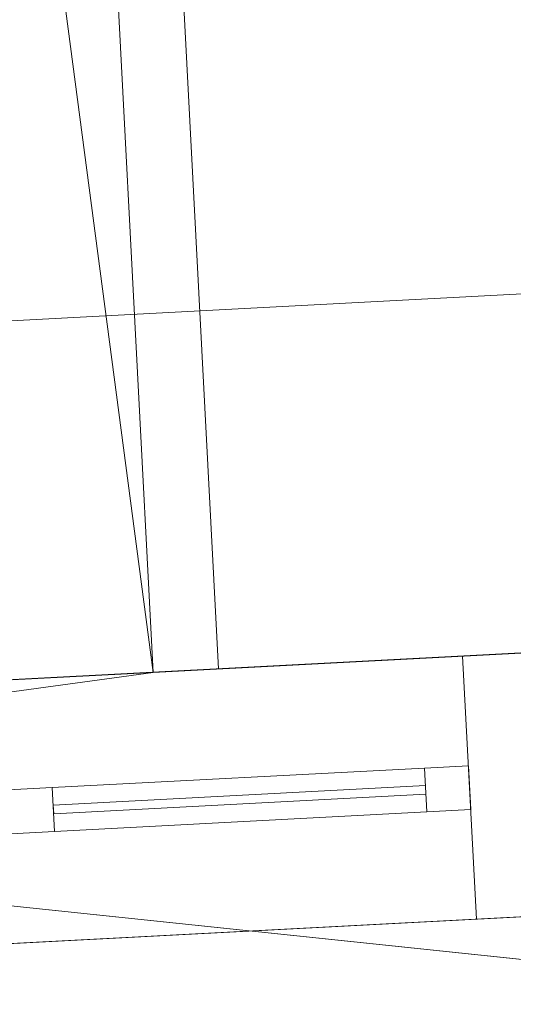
# Model space of a CAD drawing. Header units: millimetres. Extents: x -430348 to -225823, y -86243 to 5084.
# Tile 159 of 256: x -400804 to -400241, y -57052 to -55931. Entities that reach past the tile are written whole.
import ezdxf

# ---------------------------------------------------------------- set-up
doc = ezdxf.new("R2010")
doc.units = ezdxf.units.MM
for name, color, linetype, lineweight in [('A-GLAZ-CURT', 52, 'Continuous', 9), ('A-GLAZ-CWMG', 51, 'Continuous', 9), ('A-ROOF', 132, 'Continuous', 9), ('A-WALL', 113, 'Continuous', 9)]:
    doc.layers.add(name, color=color, linetype=linetype, lineweight=lineweight)

# ---------------------------------------------------------------- blocks, each defined once
blk = doc.blocks.new('System Panel - Glazed-566668-_3D_ Copy 1')
at = {"layer": 'A-GLAZ-CURT', "transparency": 33554471}
mesh = blk.add_polyface(dxfattribs=at)
corners = [(-212.5, 5), (-212.5, 5, 910), (-212.5, 5, 1100), (212.5, 5, 1100), (212.5, 5, 910), (212.5, 5)]
mesh.append_faces([[corners[k] for k in face] for face in [(3, 4, 1, 2)]], dxfattribs={"vtx1": -1})
mesh.append_faces([[corners[k] for k in face] for face in [(4, 5, 0, 1)]], dxfattribs={"vtx3": -1})
mesh = blk.add_polyface(dxfattribs=at)
corners = [(212.5, -5), (-212.5, -5), (-212.5, 5), (212.5, 5)]
mesh.append_faces([[corners[k] for k in face] for face in [(3, 0, 1, 2)]])
mesh = blk.add_polyface(dxfattribs=at)
corners = [(-212.5, -5, 1100), (212.5, -5, 1100), (212.5, 5, 1100), (-212.5, 5, 1100)]
mesh.append_faces([[corners[k] for k in face] for face in [(3, 0, 1, 2)]])
mesh = blk.add_polyface(dxfattribs=at)
corners = [(-212.5, -5, 910), (-212.5, -5, 1100), (-212.5, 5, 1100), (-212.5, 5, 910)]
mesh.append_faces([[corners[k] for k in face] for face in [(0, 1, 2, 3)]])
mesh = blk.add_polyface(dxfattribs=at)
corners = [(-212.5, -5), (-212.5, -5, 910), (-212.5, 5, 910), (-212.5, 5)]
mesh.append_faces([[corners[k] for k in face] for face in [(0, 1, 2, 3)]])
mesh = blk.add_polyface(dxfattribs=at)
corners = [(212.5, -5, 910), (212.5, -5), (212.5, 5), (212.5, 5, 910)]
mesh.append_faces([[corners[k] for k in face] for face in [(0, 1, 2, 3)]])
mesh = blk.add_polyface(dxfattribs=at)
corners = [(212.5, -5, 1100), (212.5, -5, 910), (212.5, 5, 910), (212.5, 5, 1100)]
mesh.append_faces([[corners[k] for k in face] for face in [(0, 1, 2, 3)]])
mesh = blk.add_polyface(dxfattribs=at)
corners = [(-212.5, -5), (212.5, -5), (212.5, -5, 910), (212.5, -5, 1100), (-212.5, -5, 1100), (-212.5, -5, 910)]
mesh.append_faces([[corners[k] for k in face] for face in [(4, 5, 2, 3)]], dxfattribs={"vtx1": -1})
mesh.append_faces([[corners[k] for k in face] for face in [(5, 0, 1, 2)]], dxfattribs={"vtx3": -1})
blk = doc.blocks.new('Rectangular Mullion - 50mm x 50mm-566687-_3D_ Copy 1')
at = {"layer": 'A-GLAZ-CWMG'}
mesh = blk.add_polyface(dxfattribs=at)
corners = [(0, 25), (-50, 25), (-50, -25), (0, -25)]
mesh.append_faces([[corners[k] for k in face] for face in [(2, 3, 0, 1)]])
mesh = blk.add_polyface(dxfattribs=at)
corners = [(-50, 25), (0, 25), (0, 25, -240), (-50, 25, -240)]
mesh.append_faces([[corners[k] for k in face] for face in [(0, 1, 2, 3)]])
mesh = blk.add_polyface(dxfattribs=at)
corners = [(-50, -25), (-50, 25), (-50, 25, -240), (-50, -25, -240)]
mesh.append_faces([[corners[k] for k in face] for face in [(0, 1, 2, 3)]])
mesh = blk.add_polyface(dxfattribs=at)
corners = [(0, 25), (0, -25), (0, -25, -240), (0, 25, -240)]
mesh.append_faces([[corners[k] for k in face] for face in [(0, 1, 2, 3)]])
mesh = blk.add_polyface(dxfattribs=at)
corners = [(0, -25), (-50, -25), (-50, -25, -240), (0, -25, -240)]
mesh.append_faces([[corners[k] for k in face] for face in [(0, 1, 2, 3)]])
blk = doc.blocks.new('Rectangular Mullion - 50mm x 50mm-286071-_3D_ Copy 1')
at = {"layer": 'A-GLAZ-CWMG'}
mesh = blk.add_polyface(dxfattribs=at)
corners = [(0, 25), (-50, 25), (-50, -25), (0, -25)]
mesh.append_faces([[corners[k] for k in face] for face in [(2, 3, 0, 1)]])
mesh = blk.add_polyface(dxfattribs=at)
corners = [(0, 25, -425), (0, -25, -425), (-50, -25, -425), (-50, 25, -425)]
mesh.append_faces([[corners[k] for k in face] for face in [(0, 1, 2, 3)]])
mesh = blk.add_polyface(dxfattribs=at)
corners = [(-50, 25), (0, 25), (0, 25, -425), (-50, 25, -425)]
mesh.append_faces([[corners[k] for k in face] for face in [(0, 1, 2, 3)]])
mesh = blk.add_polyface(dxfattribs=at)
corners = [(-50, -25), (-50, 25), (-50, 25, -425), (-50, -25, -425)]
mesh.append_faces([[corners[k] for k in face] for face in [(0, 1, 2, 3)]])
mesh = blk.add_polyface(dxfattribs=at)
corners = [(0, 25), (0, -25), (0, -25, -425), (0, 25, -425)]
mesh.append_faces([[corners[k] for k in face] for face in [(0, 1, 2, 3)]])
mesh = blk.add_polyface(dxfattribs=at)
corners = [(0, -25), (-50, -25), (-50, -25, -425), (0, -25, -425)]
mesh.append_faces([[corners[k] for k in face] for face in [(0, 1, 2, 3)]])
blk = doc.blocks.new('Rectangular Mullion - 50mm x 50mm-566653-_3D_ Copy 1')
at = {"layer": 'A-GLAZ-CWMG'}
mesh = blk.add_polyface(dxfattribs=at)
corners = [(25, 25), (-25, 25), (-25, -25), (25, -25)]
mesh.append_faces([[corners[k] for k in face] for face in [(2, 3, 0, 1)]])
mesh = blk.add_polyface(dxfattribs=at)
corners = [(-25, 25), (25, 25), (25, 25, -960), (-25, 25, -960)]
mesh.append_faces([[corners[k] for k in face] for face in [(0, 1, 2, 3)]])
mesh = blk.add_polyface(dxfattribs=at)
corners = [(-25, -25), (-25, 25), (-25, 25, -960), (-25, -25, -960)]
mesh.append_faces([[corners[k] for k in face] for face in [(0, 1, 2, 3)]])
mesh = blk.add_polyface(dxfattribs=at)
corners = [(25, 25), (25, -25), (25, -25, -960), (25, 25, -960)]
mesh.append_faces([[corners[k] for k in face] for face in [(0, 1, 2, 3)]])
mesh = blk.add_polyface(dxfattribs=at)
corners = [(25, -25), (-25, -25), (-25, -25, -960), (25, -25, -960)]
mesh.append_faces([[corners[k] for k in face] for face in [(0, 1, 2, 3)]])
blk = doc.blocks.new('Rectangular Mullion - 50mm x 50mm-286072-_3D_ Copy 1')
at = {"layer": 'A-GLAZ-CWMG'}
mesh = blk.add_polyface(dxfattribs=at)
corners = [(0, 25), (-50, 25), (-50, -25), (0, -25)]
mesh.append_faces([[corners[k] for k in face] for face in [(3, 0, 1, 2)]])
mesh = blk.add_polyface(dxfattribs=at)
corners = [(0, 25, -425), (0, -25, -425), (-50, -25, -425), (-50, 25, -425)]
mesh.append_faces([[corners[k] for k in face] for face in [(3, 0, 1, 2)]])
mesh = blk.add_polyface(dxfattribs=at)
corners = [(-50, 25), (0, 25), (0, 25, -425), (-50, 25, -425)]
mesh.append_faces([[corners[k] for k in face] for face in [(0, 1, 2, 3)]])
mesh = blk.add_polyface(dxfattribs=at)
corners = [(-50, -25), (-50, 25), (-50, 25, -425), (-50, -25, -425)]
mesh.append_faces([[corners[k] for k in face] for face in [(0, 1, 2, 3)]])
mesh = blk.add_polyface(dxfattribs=at)
corners = [(0, 25), (0, -25), (0, -25, -425), (0, 25, -425)]
mesh.append_faces([[corners[k] for k in face] for face in [(0, 1, 2, 3)]])
mesh = blk.add_polyface(dxfattribs=at)
corners = [(0, -25), (-50, -25), (-50, -25, -425), (0, -25, -425)]
mesh.append_faces([[corners[k] for k in face] for face in [(0, 1, 2, 3)]])
blk = doc.blocks.new('Rectangular Mullion - 50mm x 50mm-566688-_3D_ Copy 1')
at = {"layer": 'A-GLAZ-CWMG'}
mesh = blk.add_polyface(dxfattribs=at)
corners = [(0, 25, -960), (0, -25, -960), (-50, -25, -960), (-50, 25, -960)]
mesh.append_faces([[corners[k] for k in face] for face in [(0, 1, 2, 3)]])
mesh = blk.add_polyface(dxfattribs=at)
corners = [(-50, 25), (0, 25), (0, 25, -960), (-50, 25, -960)]
mesh.append_faces([[corners[k] for k in face] for face in [(0, 1, 2, 3)]])
mesh = blk.add_polyface(dxfattribs=at)
corners = [(-50, -25), (-50, 25), (-50, 25, -960), (-50, -25, -960)]
mesh.append_faces([[corners[k] for k in face] for face in [(0, 1, 2, 3)]])
mesh = blk.add_polyface(dxfattribs=at)
corners = [(0, 25), (0, -25), (0, -25, -960), (0, 25, -960)]
mesh.append_faces([[corners[k] for k in face] for face in [(0, 1, 2, 3)]])
mesh = blk.add_polyface(dxfattribs=at)
corners = [(0, -25), (-50, -25), (-50, -25, -960), (0, -25, -960)]
mesh.append_faces([[corners[k] for k in face] for face in [(0, 1, 2, 3)]])
blk = doc.blocks.new('Rectangular Mullion - 50mm x 50mm-531375-_3D_ Copy 1')
at = {"layer": 'A-GLAZ-CWMG'}
mesh = blk.add_polyface(dxfattribs=at)
corners = [(25, 25, -240), (25, -25, -240), (-25, -25, -240), (-25, 25, -240)]
mesh.append_faces([[corners[k] for k in face] for face in [(0, 1, 2, 3)]])
mesh = blk.add_polyface(dxfattribs=at)
corners = [(-25, 25), (25, 25), (25, 25, -240), (-25, 25, -240)]
mesh.append_faces([[corners[k] for k in face] for face in [(0, 1, 2, 3)]])
mesh = blk.add_polyface(dxfattribs=at)
corners = [(-25, -25), (-25, 25), (-25, 25, -240), (-25, -25, -240)]
mesh.append_faces([[corners[k] for k in face] for face in [(0, 1, 2, 3)]])
mesh = blk.add_polyface(dxfattribs=at)
corners = [(25, 25), (25, -25), (25, -25, -240), (25, 25, -240)]
mesh.append_faces([[corners[k] for k in face] for face in [(0, 1, 2, 3)]])
mesh = blk.add_polyface(dxfattribs=at)
corners = [(25, -25), (-25, -25), (-25, -25, -240), (25, -25, -240)]
mesh.append_faces([[corners[k] for k in face] for face in [(0, 1, 2, 3)]])

msp = doc.modelspace()

# ---------------------------------------------------------------- block references
at = {"layer": 'A-GLAZ-CURT', "transparency": 33554471, "rotation": 183.0000000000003}
msp.add_blockref('System Panel - Glazed-566668-_3D_ Copy 1', (-400552.8, -56819.5, 63000.9), dxfattribs=at)
at = {"layer": 'A-GLAZ-CWMG', "extrusion": (0.99863, 0.052336, 0), "rotation": 270}
msp.add_blockref('Rectangular Mullion - 50mm x 50mm-286071-_3D_ Copy 1', (-35778.3, 62950.9, -402765.1), dxfattribs=at)
at = {"layer": 'A-GLAZ-CWMG', "extrusion": (-0.99863, -0.052336, 0), "rotation": 90}
msp.add_blockref('Rectangular Mullion - 50mm x 50mm-286072-_3D_ Copy 1', (35778.3, 64150.9, 403190.1), dxfattribs=at)
at = {"layer": 'A-GLAZ-CWMG', "rotation": 3.000000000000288}
for name, p in [('Rectangular Mullion - 50mm x 50mm-566687-_3D_ Copy 1', (-400290.7, -56805.8, 64150.9)), ('Rectangular Mullion - 50mm x 50mm-566688-_3D_ Copy 1', (-400290.7, -56805.8, 63910.9))]:
    msp.add_blockref(name, p, dxfattribs=at)
at = {"layer": 'A-GLAZ-CWMG', "extrusion": (0, 0, -1), "rotation": 356.9999999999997}
for name, p in [('Rectangular Mullion - 50mm x 50mm-566653-_3D_ Copy 1', (400790, -56831.9, -62950.9)), ('Rectangular Mullion - 50mm x 50mm-531375-_3D_ Copy 1', (400790, -56831.9, -63910.9))]:
    msp.add_blockref(name, p, dxfattribs=at)

# ---------------------------------------------------------------- meshes
at = {"layer": 'A-ROOF'}
mesh = msp.add_polyface(dxfattribs=at)
corners = [(-404581.1, -56880.4, 62140.9), (-404797.7, -52746.2, 62140.9), (-400793.4, -52536.3, 62140.9), (-400576.7, -56670.5, 62140.9)]
mesh.append_faces([[corners[k] for k in face] for face in [(3, 0, 1, 2)]])
mesh = msp.add_polyface(dxfattribs=at)
corners = [(-404797.7, -52746.2, 62240.9), (-404581.1, -56880.4, 62240.9), (-400576.7, -56670.5, 62240.9), (-400793.4, -52536.3, 62240.9)]
mesh.append_faces([[corners[k] for k in face] for face in [(0, 1, 2, 3)]])
mesh = msp.add_polyface(dxfattribs=at)
corners = [(-400793.4, -52536.3, 62240.9), (-400576.7, -56670.5, 62240.9), (-400576.7, -56670.5, 62140.9), (-400793.4, -52536.3, 62140.9)]
mesh.append_faces([[corners[k] for k in face] for face in [(0, 1, 2, 3)]])
mesh = msp.add_polyface(dxfattribs=at)
corners = [(-401332.4, -59842.4, 66627), (-405048.8, -56496.1, 64150.9), (-380392.7, -55203.9, 64150.9), (-383738.9, -58920.3, 66627), (-385912.4, -59034.2, 66627), (-385947.8, -58358.1, 66152.9), (-386845.4, -58405.2, 66152.9), (-386809.9, -59081.3, 66627), (-398308.5, -59683.9, 66627), (-398341.5, -59053.1, 66184.7), (-399220.3, -59099.2, 66184.7), (-399187.3, -59729.9, 66627)]
mesh.append_faces([[corners[k] for k in face] for face in [(5, 2, 3, 4)]], dxfattribs={"vtx0": -1})
mesh.append_faces([[corners[k] for k in face] for face in [(10, 1, 9)]], dxfattribs={"vtx0": -1, "vtx1": -1})
mesh.append_faces([[corners[k] for k in face] for face in [(2, 5, 6, 1)]], dxfattribs={"vtx0": -1, "vtx2": -1})
mesh.append_faces([[corners[k] for k in face] for face in [(0, 1, 10, 11)]], dxfattribs={"vtx1": -1})
mesh.append_faces([[corners[k] for k in face] for face in [(6, 7, 9, 1)]], dxfattribs={"vtx1": -1, "vtx2": -1, "vtx3": -1})
mesh.append_faces([[corners[k] for k in face] for face in [(7, 8, 9)]], dxfattribs={"vtx2": -1})
mesh = msp.add_polyface(dxfattribs=at)
corners = [(-405048.8, -56496.1, 64273), (-401332.4, -59842.4, 66749), (-399187.3, -59729.9, 66749), (-399220.3, -59099.2, 66306.8), (-398341.5, -59053.1, 66306.8), (-398308.5, -59683.9, 66749), (-386809.9, -59081.3, 66749), (-386845.4, -58405.2, 66275), (-385947.8, -58358.1, 66275), (-385912.4, -59034.2, 66749), (-383738.9, -58920.3, 66749), (-380392.7, -55203.9, 64273)]
mesh.append_faces([[corners[k] for k in face] for face in [(3, 0, 1, 2)]], dxfattribs={"vtx0": -1})
mesh.append_faces([[corners[k] for k in face] for face in [(0, 3, 4, 7)]], dxfattribs={"vtx0": -1, "vtx2": -1, "vtx3": -1})
mesh.append_faces([[corners[k] for k in face] for face in [(10, 11, 8, 9), (6, 7, 4, 5)]], dxfattribs={"vtx1": -1})
mesh.append_faces([[corners[k] for k in face] for face in [(7, 8, 11, 0)]], dxfattribs={"vtx1": -1, "vtx3": -1})
mesh = msp.add_polyface(dxfattribs=at)
corners = [(-405048.8, -56496.1, 64273), (-380392.7, -55203.9, 64273), (-380392.7, -55203.9, 64150.9), (-405048.8, -56496.1, 64150.9)]
mesh.append_faces([[corners[k] for k in face] for face in [(1, 2, 3, 0)]])
mesh = msp.add_polyface(dxfattribs=at)
corners = [(-400576.7, -56670.5, 62240.9), (-404581.1, -56880.4, 62240.9), (-404581.1, -56880.4, 62140.9), (-400576.7, -56670.5, 62140.9)]
mesh.append_faces([[corners[k] for k in face] for face in [(1, 2, 3, 0)]])
at = {"layer": 'A-WALL'}
mesh = msp.add_polyface(dxfattribs=at)
corners = [(-400865, -52600, 57947.5), (-400651.5, -56674.5, 57947.5), (-400951.1, -56690.2, 57947.5), (-401148.9, -52915.3, 57947.5), (-401164.6, -52615.7, 57947.5)]
mesh.append_faces([[corners[k] for k in face] for face in [(3, 0, 1, 2)]], dxfattribs={"vtx0": -1})
mesh.append_faces([[corners[k] for k in face] for face in [(3, 4, 0)]], dxfattribs={"vtx2": -1})
mesh = msp.add_polyface(dxfattribs=at)
corners = [(-400651.5, -56674.5, 62140.9), (-400865, -52600, 62140.9), (-401164.6, -52615.7, 62140.9), (-401148.9, -52915.3, 62140.9), (-400951.1, -56690.2, 62140.9)]
mesh.append_faces([[corners[k] for k in face] for face in [(0, 3, 4)]], dxfattribs={"vtx0": -1})
mesh.append_faces([[corners[k] for k in face] for face in [(1, 2, 3, 0)]], dxfattribs={"vtx2": -1})
mesh = msp.add_polyface(dxfattribs=at)
corners = [(-400651.5, -56674.5, 57947.5), (-400865, -52600, 57947.5), (-400865, -52600, 62140.9), (-400651.5, -56674.5, 62140.9)]
mesh.append_faces([[corners[k] for k in face] for face in [(2, 3, 0, 1)]])
mesh = msp.add_polyface(dxfattribs=at)
corners = [(-381121.2, -55650.9, 57947.5), (-381990, -55696.5, 57947.5), (-382289.6, -55712.2, 57947.5), (-386284.1, -55921.5, 57947.5), (-386583.7, -55937.2, 57947.5), (-393360.4, -56292.3, 57947.5), (-393560.1, -56302.8, 57947.5), (-400651.5, -56674.5, 57947.5), (-400951.1, -56690.2, 57947.5), (-404236.6, -56862.3, 57947.5), (-404236.6, -56862.3, 64436.8), (-381121.2, -55650.9, 64436.8), (-387043.1, -55961.3, 60670.9), (-387043.1, -55961.3, 61644.3), (-387842, -56003.1, 61644.3), (-387842, -56003.1, 60670.9), (-383721.3, -55787.2, 62950.9), (-383721.3, -55787.2, 64150.9), (-385119.4, -55860.5, 64150.9), (-385119.4, -55860.5, 62950.9), (-381224.7, -55656.3, 62950.9), (-381224.7, -55656.3, 64150.9), (-382123.5, -55703.4, 64150.9), (-382123.5, -55703.4, 62950.9), (-388015.4, -56012.2, 62950.9), (-388015.4, -56012.2, 64150.9), (-389213.8, -56075, 64150.9), (-389213.8, -56075, 62950.9), (-392411.7, -56242.6, 62950.9), (-392411.7, -56242.6, 64150.9), (-392970.9, -56271.9, 64150.9), (-392970.9, -56271.9, 62950.9), (-396114.3, -56436.7, 62950.9), (-396114.3, -56436.7, 64150.9), (-397502.4, -56509.4, 64150.9), (-397502.4, -56509.4, 62950.9), (-400298.6, -56656, 62950.9), (-400298.6, -56656, 64150.9), (-401596.8, -56724, 64150.9), (-401596.8, -56724, 62950.9), (-403294.4, -56813, 62950.9), (-403294.4, -56813, 64150.9), (-404093.3, -56854.8, 64150.9), (-404093.3, -56854.8, 62950.9), (-393667.7, -56308.4, 62950.9), (-393667.7, -56308.4, 64150.9), (-394506.5, -56352.4, 64150.9), (-394506.5, -56352.4, 62950.9), (-390891.5, -56163, 62950.9), (-390891.5, -56163, 64150.9), (-391730.3, -56206.9, 64150.9), (-391730.3, -56206.9, 62950.9), (-392491.6, -56246.8, 61343.5), (-392491.6, -56246.8, 61763.5), (-392891.1, -56267.7, 61763.5), (-392891.1, -56267.7, 61343.5), (-395305.4, -56394.3, 60390.9), (-395305.4, -56394.3, 61690.9), (-396104.3, -56436.1, 61690.9), (-396104.3, -56436.1, 60390.9), (-397582.3, -56513.6, 60684.3), (-397582.3, -56513.6, 61684.3), (-398341.2, -56553.4, 61684.3), (-398341.2, -56553.4, 60684.3), (-399439.7, -56610.9, 60684.3), (-399439.7, -56610.9, 61684.3), (-400198.7, -56650.7, 61684.3), (-400198.7, -56650.7, 60684.3), (-391226.7, -56180.5, 61051.1), (-391226.7, -56180.5, 61471.1), (-391626.1, -56201.5, 61471.1), (-391626.1, -56201.5, 61051.1), (-393117.3, -56279.6, 61210.9), (-393117.3, -56279.6, 59270.9), (-392278.5, -56235.6, 59270.9), (-392278.5, -56235.6, 61210.9), (-393667.7, -56308.4, 59491.3), (-393667.7, -56308.4, 61511.3), (-394466.6, -56350.3, 61511.3), (-394466.6, -56350.3, 59491.3), (-381224.7, -55656.3, 60751.3), (-381224.7, -55656.3, 61511.3), (-381823.9, -55687.7, 61511.3), (-381823.9, -55687.7, 60751.3)]
mesh.append_faces([[corners[k] for k in face] for face in [(27, 69, 48), (50, 29, 11, 49), (24, 19, 13), (70, 53, 51)]], dxfattribs={"vtx0": -1, "vtx1": -1, "vtx2": -1})
mesh.append_faces([[corners[k] for k in face] for face in [(67, 9, 40, 39)]], dxfattribs={"vtx0": -1, "vtx1": -1, "vtx2": -1, "vtx3": -1})
mesh.append_faces([[corners[k] for k in face] for face in [(19, 83, 12, 13), (27, 14, 68, 69), (79, 6, 59, 56), (44, 54, 77, 78), (32, 47, 57, 58), (10, 30, 45, 46), (10, 46, 33, 34)]], dxfattribs={"vtx0": -1, "vtx1": -1, "vtx3": -1})
mesh.append_faces([[corners[k] for k in face] for face in [(83, 2, 3), (0, 80, 81, 11), (20, 81, 82, 23), (71, 74, 75, 70), (74, 71, 68), (24, 13, 14, 27), (19, 24, 25, 18), (23, 16, 17, 22), (51, 28, 29, 50), (49, 26, 27, 48), (63, 64, 65, 62), (10, 42, 43, 9), (9, 43, 40)]], dxfattribs={"vtx0": -1, "vtx2": -1})
mesh.append_faces([[corners[k] for k in face] for face in [(68, 14, 15, 74), (75, 52, 53, 70), (11, 21, 22, 17), (11, 17, 18, 25), (11, 25, 26, 49), (6, 79, 76, 73), (7, 67, 64, 63), (35, 61, 62, 65), (7, 63, 60, 59), (36, 34, 35, 65)]], dxfattribs={"vtx0": -1, "vtx2": -1, "vtx3": -1})
mesh.append_faces([[corners[k] for k in face] for face in [(83, 0, 1, 2)]], dxfattribs={"vtx0": -1, "vtx3": -1})
mesh.append_faces([[corners[k] for k in face] for face in [(83, 80, 0), (4, 5, 74), (19, 16, 83), (6, 7, 59), (8, 9, 67, 7), (65, 66, 36), (36, 37, 34)]], dxfattribs={"vtx1": -1, "vtx2": -1})
mesh.append_faces([[corners[k] for k in face] for face in [(3, 4, 12, 83), (82, 83, 16, 23), (15, 12, 4, 74), (20, 21, 11, 81), (53, 54, 28, 51), (31, 28, 54, 44), (54, 55, 72, 77), (47, 44, 78, 57), (35, 32, 58, 61), (37, 38, 10, 34), (41, 42, 10, 38)]], dxfattribs={"vtx1": -1, "vtx2": -1, "vtx3": -1})
mesh.append_faces([[corners[k] for k in face] for face in [(75, 72, 55, 52), (69, 70, 51, 48), (10, 11, 29, 30), (5, 6, 73, 74), (72, 73, 76, 77), (56, 57, 78, 79), (66, 67, 39, 36), (58, 59, 60, 61), (30, 31, 44, 45), (32, 33, 46, 47), (38, 39, 40, 41)]], dxfattribs={"vtx1": -1, "vtx3": -1})
mesh = msp.add_polyface(dxfattribs=at)
corners = [(-404236.6, -56862.3, 57947.5), (-400951.1, -56690.2, 57947.5), (-400651.5, -56674.5, 57947.5), (-393560.1, -56302.8, 57947.5), (-393360.4, -56292.3, 57947.5), (-386583.7, -55937.2, 57947.5), (-386284.1, -55921.5, 57947.5), (-382289.6, -55712.2, 57947.5), (-381990, -55696.5, 57947.5), (-381121.2, -55650.9, 57947.5), (-381105.5, -55950.5, 57947.5), (-391756, -56508.7, 57947.5), (-392055.6, -56524.4, 57947.5), (-393243.4, -56586.6, 57947.5), (-393543, -56602.3, 57947.5), (-404220.9, -57161.9, 57947.5)]
mesh.append_faces([[corners[k] for k in face] for face in [(10, 7, 8, 9)]], dxfattribs={"vtx0": -1})
mesh.append_faces([[corners[k] for k in face] for face in [(11, 5, 10)]], dxfattribs={"vtx0": -1, "vtx1": -1})
mesh.append_faces([[corners[k] for k in face] for face in [(4, 12, 13, 14)]], dxfattribs={"vtx0": -1, "vtx3": -1})
mesh.append_faces([[corners[k] for k in face] for face in [(6, 7, 10, 5), (3, 4, 14)]], dxfattribs={"vtx1": -1, "vtx2": -1})
mesh.append_faces([[corners[k] for k in face] for face in [(4, 5, 11, 12), (14, 15, 2, 3)]], dxfattribs={"vtx1": -1, "vtx3": -1})
mesh.append_faces([[corners[k] for k in face] for face in [(15, 0, 1, 2)]], dxfattribs={"vtx3": -1})
mesh = msp.add_polyface(dxfattribs=at)
corners = [(-381121.2, -55650.9, 64436.8), (-404236.6, -56862.3, 64436.8), (-404220.9, -57161.9, 64646.8), (-381105.5, -55950.5, 64646.8)]
mesh.append_faces([[corners[k] for k in face] for face in [(3, 0, 1, 2)]])
mesh = msp.add_polyface(dxfattribs=at)
corners = [(-404220.9, -57161.9, 57947.5), (-393543, -56602.3, 57947.5), (-393243.4, -56586.6, 57947.5), (-392055.6, -56524.4, 57947.5), (-391756, -56508.7, 57947.5), (-381105.5, -55950.5, 57947.5), (-381105.5, -55950.5, 64646.8), (-404220.9, -57161.9, 64646.8), (-387027.4, -56260.9, 61644.3), (-387027.4, -56260.9, 60670.9), (-387826.3, -56302.7, 60670.9), (-387826.3, -56302.7, 61644.3), (-383705.6, -56086.8, 64150.9), (-383705.6, -56086.8, 62950.9), (-385103.7, -56160, 62950.9), (-385103.7, -56160, 64150.9), (-381209, -55955.9, 64150.9), (-381209, -55955.9, 62950.9), (-382107.8, -56003, 62950.9), (-382107.8, -56003, 64150.9), (-387999.7, -56311.8, 64150.9), (-387999.7, -56311.8, 62950.9), (-389198.1, -56374.6, 62950.9), (-389198.1, -56374.6, 64150.9), (-392396, -56542.2, 64150.9), (-392396, -56542.2, 62950.9), (-392955.2, -56571.5, 62950.9), (-392955.2, -56571.5, 64150.9), (-396098.6, -56736.3, 64150.9), (-396098.6, -56736.3, 62950.9), (-397486.7, -56809, 62950.9), (-397486.7, -56809, 64150.9), (-400282.9, -56955.5, 64150.9), (-400282.9, -56955.5, 62950.9), (-401581.1, -57023.6, 62950.9), (-401581.1, -57023.6, 64150.9), (-403278.7, -57112.6, 64150.9), (-403278.7, -57112.6, 62950.9), (-404077.6, -57154.4, 62950.9), (-404077.6, -57154.4, 64150.9), (-393652, -56608, 64150.9), (-393652, -56608, 62950.9), (-394490.8, -56652, 62950.9), (-394490.8, -56652, 64150.9), (-390875.8, -56462.5, 64150.9), (-390875.8, -56462.5, 62950.9), (-391714.6, -56506.5, 62950.9), (-391714.6, -56506.5, 64150.9), (-392475.9, -56546.4, 61763.5), (-392475.9, -56546.4, 61343.5), (-392875.4, -56567.3, 61343.5), (-392875.4, -56567.3, 61763.5), (-395289.7, -56693.9, 61690.9), (-395289.7, -56693.9, 60390.9), (-396088.6, -56735.7, 60390.9), (-396088.6, -56735.7, 61690.9), (-397566.6, -56813.2, 61684.3), (-397566.6, -56813.2, 60684.3), (-398325.5, -56853, 60684.3), (-398325.5, -56853, 61684.3), (-399424, -56910.5, 61684.3), (-399424, -56910.5, 60684.3), (-400183, -56950.3, 60684.3), (-400183, -56950.3, 61684.3), (-391211, -56480.1, 61471.1), (-391211, -56480.1, 61051.1), (-391610.4, -56501, 61051.1), (-391610.4, -56501, 61471.1), (-393101.6, -56579.2, 59270.9), (-393101.6, -56579.2, 61210.9), (-392262.8, -56535.2, 61210.9), (-392262.8, -56535.2, 59270.9), (-393652, -56608, 61511.3), (-393652, -56608, 59491.3), (-394450.9, -56649.9, 59491.3), (-394450.9, -56649.9, 61511.3), (-381209, -55955.9, 61511.3), (-381209, -55955.9, 60751.3), (-381808.2, -55987.3, 60751.3), (-381808.2, -55987.3, 61511.3)]
mesh.append_faces([[corners[k] for k in face] for face in [(42, 75, 41)]], dxfattribs={"vtx0": -1, "vtx1": -1})
mesh.append_faces([[corners[k] for k in face] for face in [(58, 61, 1, 57), (57, 1, 54), (72, 51, 41, 75), (51, 72, 69, 50), (26, 41, 51, 25), (40, 27, 7, 43), (30, 33, 60), (56, 55, 30), (9, 78, 14, 8), (14, 21, 8)]], dxfattribs={"vtx0": -1, "vtx1": -1, "vtx2": -1})
mesh.append_faces([[corners[k] for k in face] for face in [(52, 75, 42, 29)]], dxfattribs={"vtx0": -1, "vtx1": -1, "vtx2": -1, "vtx3": -1})
mesh.append_faces([[corners[k] for k in face] for face in [(0, 62, 37, 38), (46, 48, 67, 64), (65, 4, 10, 11), (6, 24, 47, 44), (6, 44, 23, 20)]], dxfattribs={"vtx0": -1, "vtx1": -1, "vtx3": -1})
mesh.append_faces([[corners[k] for k in face] for face in [(55, 56, 57, 54), (68, 1, 2, 71), (73, 68, 69, 72), (75, 52, 53, 74), (33, 30, 31, 32), (37, 34, 35, 36), (41, 26, 27, 40), (29, 42, 43, 28), (7, 27, 24, 6), (50, 69, 70, 49), (12, 18, 19)]], dxfattribs={"vtx0": -1, "vtx2": -1})
mesh.append_faces([[corners[k] for k in face] for face in [(74, 53, 54, 1), (7, 39, 36, 35), (7, 35, 32, 31), (7, 31, 28, 43), (5, 77, 78, 9), (22, 64, 65, 11), (25, 51, 48, 46), (18, 12, 13, 79), (6, 16, 17, 76)]], dxfattribs={"vtx0": -1, "vtx2": -1, "vtx3": -1})
mesh.append_faces([[corners[k] for k in face] for face in [(3, 4, 71, 2)]], dxfattribs={"vtx1": -1, "vtx2": -1})
mesh.append_faces([[corners[k] for k in face] for face in [(59, 56, 30, 60), (62, 63, 34, 37), (73, 74, 1, 68), (65, 66, 71, 4), (48, 49, 70, 67), (45, 46, 64, 22), (15, 12, 6, 20), (19, 16, 6, 12)]], dxfattribs={"vtx1": -1, "vtx2": -1, "vtx3": -1})
mesh.append_faces([[corners[k] for k in face] for face in [(61, 62, 0, 1), (60, 61, 58, 59), (63, 60, 33, 34), (38, 39, 7, 0), (55, 52, 29, 30), (70, 71, 66, 67), (9, 10, 4, 5), (76, 77, 5, 6), (78, 79, 13, 14), (79, 76, 17, 18), (11, 8, 21, 22), (44, 45, 22, 23), (24, 25, 46, 47), (14, 15, 20, 21)]], dxfattribs={"vtx1": -1, "vtx3": -1})
mesh = msp.add_polyface(dxfattribs=at)
corners = [(-400298.6, -56656, 64150.9), (-400282.9, -56955.5, 64150.9), (-401581.1, -57023.6, 64150.9), (-401596.8, -56724, 64150.9)]
mesh.append_faces([[corners[k] for k in face] for face in [(1, 2, 3, 0)]])
mesh = msp.add_polyface(dxfattribs=at)
corners = [(-400282.9, -56955.5, 62950.9), (-400298.6, -56656, 62950.9), (-401596.8, -56724, 62950.9), (-401581.1, -57023.6, 62950.9)]
mesh.append_faces([[corners[k] for k in face] for face in [(3, 0, 1, 2)]])
mesh = msp.add_polyface(dxfattribs=at)
corners = [(-400282.9, -56955.5, 64150.9), (-400298.6, -56656, 64150.9), (-400298.6, -56656, 62950.9), (-400282.9, -56955.5, 62950.9)]
mesh.append_faces([[corners[k] for k in face] for face in [(3, 0, 1, 2)]])
mesh = msp.add_polyface(dxfattribs=at)
corners = [(-400651.5, -56674.5, 57947.5), (-400651.5, -56674.5, 62140.9), (-400951.1, -56690.2, 62140.9), (-400951.1, -56690.2, 57947.5)]
mesh.append_faces([[corners[k] for k in face] for face in [(3, 0, 1, 2)]])

doc.saveas('drawing.dxf')
